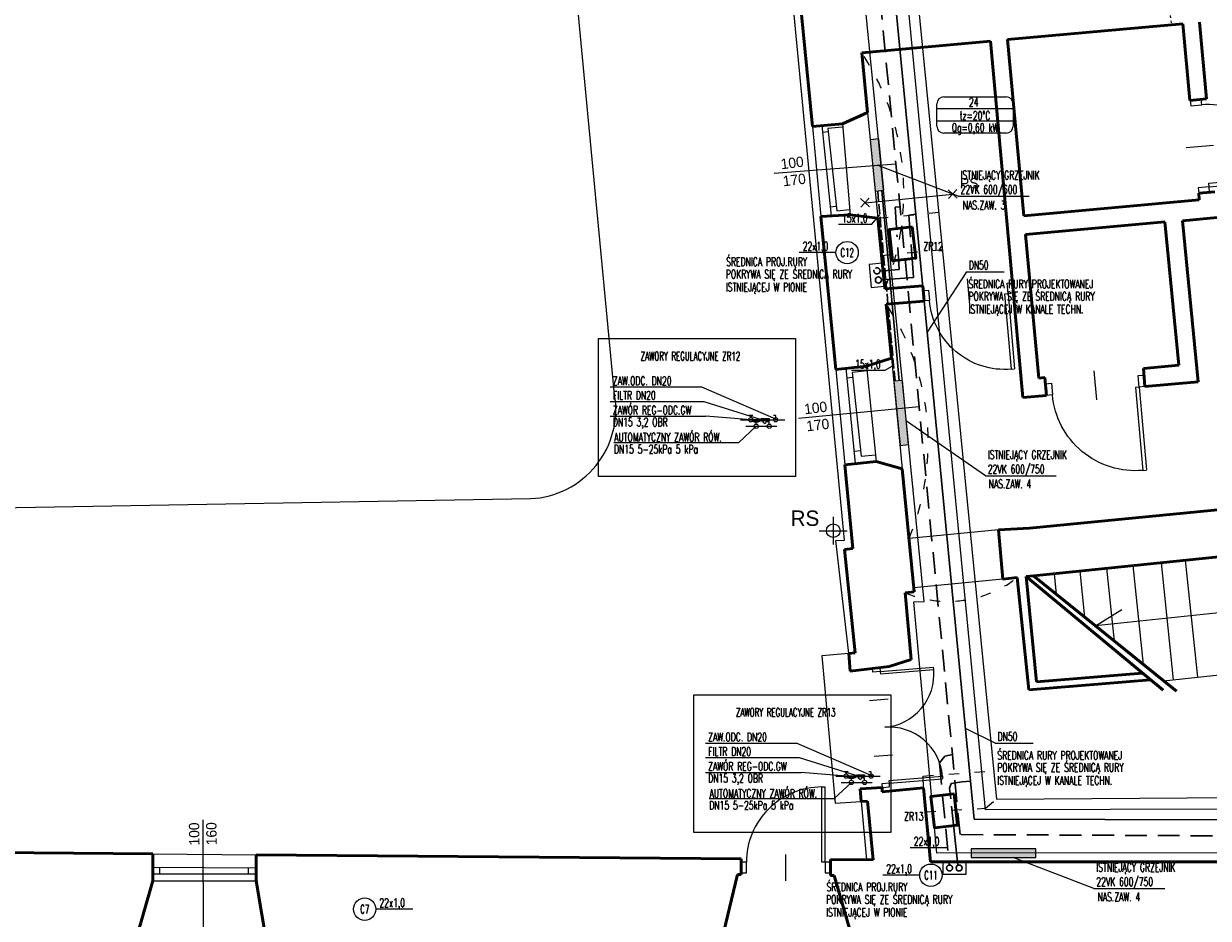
# Model space of a CAD drawing. Header units: millimetres. Extents: x -127811 to -59050, y -244477 to -114521.
# Tile 12 of 30: x -62558 to -61180, y -127913 to -126873. Entities that reach past the tile are written whole.
import ezdxf
from ezdxf.enums import TextEntityAlignment as Align

# ---------------------------------------------------------------- set-up
doc = ezdxf.new("R2010")
doc.units = ezdxf.units.MM
doc.header["$MEASUREMENT"] = 0
for name, pattern in [('ACAD_ISO02W100', [15, 12, -3]), ('KRESKOWA', [19.05, 12.7, -6.35]), ('XREF$0$ACAD_ISO03W100', [30, 12, -18])]:
    doc.linetypes.add(name, pattern=pattern)
for name, color, linetype, lineweight in [('grzejniki', 142, 'Continuous', 0), ('XREF$0$arch C', 8, 'Continuous', 13), ('XREF$0$arch drzwi', 8, 'Continuous', 13), ('XREF$0$arch kanaly co', 8, 'Continuous', 13), ('XREF$0$arch N', 8, 'XREF$0$ACAD_ISO03W100', 13), ('XREF$0$arch P', 8, 'Continuous', 50), ('XREF$0$opis', 8, 'Continuous', 0)]:
    doc.layers.add(name, color=color, linetype=linetype, lineweight=lineweight)
for name, color, linetype in [('TM_co ewen. zasilanie', 172, 'Continuous'), ('TM_co ewent powrot', 172, 'ACAD_ISO02W100'), ('TM_co istn powrot', 84, 'ACAD_ISO02W100'), ('TM_co istn zasilanie', 84, 'Continuous'), ('TM_co odbiorniki', 7, 'Continuous'), ('TM_co odnosniki', 1, 'Continuous'), ('TM_co opis', 2, 'Continuous'), ('TM_co powrot', 240, 'ACAD_ISO02W100'), ('TM_co urzadzenia', 7, 'Continuous'), ('TM_co zasilanie', 240, 'Continuous'), ('TM_odnosniki', 1, 'Continuous'), ('TM_opis', 2, 'Continuous'), ('XREF', 8, 'Continuous')]:
    doc.layers.add(name, color=color, linetype=linetype)
doc.styles.add('TM', font='romans.shx', dxfattribs={"width": 0.65})
doc.styles.add('XREF$0$Standard', font='txt')

# ---------------------------------------------------------------- blocks, each defined once
blk = doc.blocks.new('XREF$0$A$C5C5B553C')
at = {"layer": 'XREF$0$arch drzwi', "color": 0}
for p, q in [((0, 0), (0, -12)), ((6, 0), (0, 0)), ((6, -12), (6, 0)), ((51, 9), (51, -21)), ((96, 0), (96, -12)), ((102, 0), (96, 0)), ((102, -12), (102, 0)), ((0, -12), (6, -12)), ((6, -12), (6, -97.9)), ((6, -12), (10, -12)), ((10, -12), (10, -98)), ((96, -12), (102, -12)), ((10, -98), (6, -98))]:
    blk.add_line(p, q, dxfattribs=at)
blk.add_arc((10, -12), 86, 270, 0.0003, dxfattribs=at)
blk = doc.blocks.new('XREF$0$001')
at = {"layer": 'XREF$0$arch drzwi', "color": 0}
for p, q in [((-50.6, 23.7), (-50.6, -10.1)), ((50.6, 23.7), (50.6, -10.1)), ((-108, 13.5), (-108, 0)), ((-101.3, 13.5), (-108, 13.5)), ((-108, 0), (-101.3, 0)), ((-101.3, 0), (-101.3, 13.5)), ((-101.3, 0), (-101.2, -96.6)), ((-101.3, 0), (-96.8, 0)), ((-96.8, 0), (-96.7, -96.7)), ((96.8, 0), (96.7, -96.7)), ((101.3, 0), (96.8, 0)), ((101.3, 0), (101.2, -96.6)), ((101.3, 0), (101.3, 13.5)), ((101.3, 13.5), (108, 13.5)), ((108, 0), (101.3, 0)), ((108, 13.5), (108, 0)), ((-96.7, -96.7), (-101.2, -96.7)), ((96.7, -96.7), (101.2, -96.7))]:
    blk.add_line(p, q, dxfattribs=at)
for centre, start, end in [((-96.8, 0), 270.0291, 0.0294), ((96.8, 0), 179.9706, 269.9709)]:
    blk.add_arc(centre, 96.8, start, end, dxfattribs=at)
blk = doc.blocks.new('XREF')
at = {"layer": 'XREF$0$arch C'}
for p, q in [((-61603.2, -127473.6), (-61721.8, -126235.9)), ((-61870.8, -127303.9), (-61959, -126372.9)), ((-61576.6, -126976), (-61564.6, -127099)), ((-61640.7, -126992.1), (-61630.7, -127096.9)), ((-61629.9, -126991.2), (-61619, -127096.3)), ((-61629.1, -126998.6), (-61622.3, -126997.8)), ((-61605.5, -126992.8), (-61622.7, -126994.4)), ((-61622.7, -126994.4), (-61612.4, -127090.1)), ((-61605.8, -126989.1), (-61596.6, -127095.1)), ((-61685.1, -127046.5), (-61543.5, -127035.6)), ((-61472.5, -127075.5), (-61482.9, -127066)), ((-61482.5, -127076), (-61472.9, -127065.5)), ((-61574.2, -127085.5), (-61584.7, -127076)), ((-61584.2, -127086), (-61574.7, -127075.5)), ((-61579.5, -127080.8), (-61477.7, -127070.7)), ((-61620.1, -127085.7), (-61613, -127084.9)), ((-61612.4, -127090.1), (-61597.2, -127088.8)), ((-61559.5, -127151.3), (-61574.5, -127152.7)), ((-61574.5, -127152.7), (-61572.4, -127179.3)), ((-61572.4, -127179.3), (-61556.9, -127177.8)), ((-61548.8, -127261.6), (-61536.2, -127390.3)), ((-61613.6, -127274.7), (-61603, -127385.6)), ((-61601.9, -127273.5), (-61591, -127384.4)), ((-61577.6, -127271.1), (-61566.6, -127382)), ((-61600.8, -127284.6), (-61593.8, -127283.9)), ((-61577, -127276.4), (-61594.4, -127278.2)), ((-61594.4, -127278.2), (-61583.8, -127375.8)), ((-61656.7, -127331.5), (-61516.5, -127318.1)), ((-61592.4, -127370), (-61584.5, -127369.1)), ((-61583.8, -127375.8), (-61567.4, -127374.2)), ((-63044.5, -127444), (-61968.5, -127425.1)), ((-61616.5, -127446.2), (-61616.5, -127478.5)), ((-61632.7, -127462.4), (-61600.4, -127462.4)), ((-61616.5, -127465.8), (-61616.5, -127478.5)), ((-61424.2, -127461.4), (-61528.3, -127471.6)), ((-61613.4, -127473.9), (-61603.2, -127473.6)), ((-61598.5, -127605.2), (-61613.4, -127473.9)), ((-61323.9, -127563), (-61329.4, -127509.4)), ((-61289.4, -127591), (-61298.1, -127506.1)), ((-61255.8, -127618.2), (-61267.6, -127503)), ((-61220.7, -127635.8), (-61234.6, -127499.6)), ((-61192.6, -127632.8), (-61206.6, -127496.8)), ((-61419.1, -127518.6), (-61522.8, -127528.7)), ((-61356.8, -127536.4), (-61359.2, -127512.4)), ((-60953.6, -127535.8), (-61311.6, -127573)), ((-61311.6, -127573), (-61280.9, -127554.1)), ((-61598.5, -127605.2), (-61629.8, -127607.9)), ((-61232.5, -127637), (-60872.5, -127599)), ((-61629.8, -127607.9), (-61614.4, -127779.3)), ((-61614.4, -127779.3), (-61583.9, -127777.6)), ((-61583.9, -127777.6), (-61577.6, -127845.2)), ((-62349.6, -127798.7), (-62349, -128005)), ((-62407.9, -127838.3), (-62287.6, -127839.3)), ((-62407.9, -127854), (-62287.6, -127854.5)), ((-62400.2, -127854), (-62400.2, -127861.7)), ((-62297.1, -127854.5), (-62297.1, -127861.7)), ((-61489.1, -127847.6), (-61489.1, -127862.1)), ((-61462, -127861.9), (-61462, -127847.6)), ((-62407.9, -127861.7), (-62287.6, -127861.7)), ((-61489.1, -127862.1), (-61462, -127861.9)), ((-62407.9, -127869.7), (-62287.6, -127869.8))]:
    blk.add_line(p, q, dxfattribs=at)
blk.add_circle((-61616.5, -127462.4), 7.94, dxfattribs=at)
blk.add_arc((-61973.2, -127321.3), 103.9, 272.603, 9.6783, dxfattribs=at)
at = {"layer": 'XREF$0$arch kanaly co'}
for p, q in [((-61510.7, -127544.9), (-61633.3, -126301.6)), ((-61439.3, -127787.2), (-61578.2, -126343.8)), ((-61566.2, -126355.6), (-61426.7, -127774.6)), ((-61522.9, -127545.2), (-61510.7, -127544.9)), ((-61496, -127837.5), (-61522.9, -127545.2)), ((-61511.6, -127761.6), (-61511.9, -127747.9)), ((-61426.7, -127774.6), (-60839.1, -127770.8)), ((-60836.3, -127785.3), (-61439.3, -127787.2)), ((-61032.3, -127837.3), (-61496, -127837.5))]:
    blk.add_line(p, q, dxfattribs=at)
at = {"layer": 'XREF$0$arch kanaly co', "linetype": 'XREF$0$ACAD_ISO03W100'}
for p, q in [((-61511.9, -127747.9), (-61429.9, -127741.7)), ((-61509, -127789.5), (-61439.5, -127785.2)), ((-61439.5, -127785.2), (-61426.7, -127774.6))]:
    blk.add_line(p, q, dxfattribs=at)
at = {"layer": 'XREF$0$arch N', "linetype": 'XREF$0$ACAD_ISO03W100', "ltscale": 0.2}
blk.add_line((-61224.5, -126863.2), (-61223.4, -126873.8), dxfattribs=at)
at = {"layer": 'XREF$0$arch N', "linetype": 'XREF$0$ACAD_ISO03W100'}
for p, q in [((-61564.6, -127099), (-61493.8, -127092)), ((-61560.4, -127142.2), (-61489.6, -127135.2))]:
    blk.add_line(p, q, dxfattribs=at)
for centre, radius, start, end in [((-61828.6, -127068.9), 294.2, 337.5802, 33.5491), ((-61796, -127360), 290, 337.3846, 33.7447), ((-61482.9, -127413.8), 130.8, 247.4994, 308.0037)]:
    blk.add_arc(centre, radius, start, end, dxfattribs=at)
at = {"layer": 'XREF$0$arch P'}
for p, q in [((-61640.7, -126992.1), (-61657.9, -126813.4)), ((-61210, -126872.6), (-61413.7, -126891)), ((-61210, -126872.7), (-61201.6, -126961.8)), ((-61182.3, -126960.1), (-61190.4, -126870.9)), ((-61433.5, -126892.8), (-61583.4, -126906.3)), ((-61433.5, -126892.8), (-61395.9, -127307.5)), ((-61413.7, -126891), (-61394.8, -127096.1)), ((-61583.4, -126906.3), (-61576.6, -126976)), ((-61201.6, -126961.8), (-61182.3, -126960.1)), ((-61605.8, -126989.1), (-61576.6, -126976)), ((-61640.7, -126992.1), (-61605.8, -126989.1)), ((-61191.4, -127069.9), (-61172.6, -127068.2)), ((-61190.7, -127077.3), (-61394.8, -127096.1)), ((-61191.4, -127069.9), (-61190.7, -127077.3)), ((-61630.7, -127096.9), (-61596.6, -127095.1)), ((-61613.6, -127274.7), (-61630.7, -127096.9)), ((-61596.6, -127095.1), (-61564.6, -127099)), ((-61564.6, -127099), (-61556.6, -127181.2)), ((-61230.9, -127103.1), (-61392.7, -127118)), ((-61214.7, -127270), (-61230.9, -127103.1)), ((-61210.1, -127101.9), (-61169.9, -127098)), ((-61192, -127289.2), (-61210.1, -127101.9)), ((-61392.7, -127118), (-61377.3, -127285)), ((-61512.3, -127177.6), (-61556.6, -127181.2)), ((-61512.3, -127177.6), (-61510.8, -127195.2)), ((-61510.8, -127195.2), (-61554.9, -127199)), ((-61554.9, -127199), (-61548.8, -127261.6)), ((-61577.6, -127271.1), (-61548.8, -127261.6)), ((-61613.6, -127274.7), (-61577.6, -127271.1)), ((-61255.8, -127273.8), (-61214.7, -127270)), ((-61255.8, -127273.8), (-61253.9, -127294.7)), ((-61377.3, -127285), (-61370.2, -127284.3)), ((-61370.2, -127284.3), (-61368.3, -127305)), ((-61253.9, -127294.7), (-61192, -127289.2)), ((-61395.9, -127307.5), (-61368.3, -127305)), ((-61603, -127385.6), (-61566.6, -127382)), ((-61593.6, -127483.1), (-61603, -127385.6)), ((-61566.6, -127382), (-61536.2, -127390.3)), ((-61536.2, -127390.3), (-61522.3, -127533.6)), ((-61388.3, -127459.3), (-60908.7, -127413.2)), ((-61424.2, -127461.4), (-61388.3, -127459.3)), ((-61419.1, -127518.6), (-61424.2, -127461.4)), ((-61383.4, -127514.9), (-60898.6, -127465.1)), ((-61603.3, -127484.3), (-61593.6, -127483.1)), ((-61591.1, -127604.6), (-61603.3, -127484.3)), ((-61402.4, -127516.8), (-61419.1, -127518.6)), ((-61388.9, -127647.7), (-61402.4, -127516.8)), ((-61383.4, -127514.9), (-61392.1, -127515.8)), ((-61392.1, -127515.8), (-61232.8, -127648.1)), ((-61392.1, -127515.8), (-61380.1, -127638.2)), ((-61383.4, -127514.9), (-61217.4, -127649.2)), ((-61522.3, -127533.6), (-61533, -127534.6)), ((-61533, -127534.6), (-61525.7, -127612.2)), ((-61598.5, -127605.2), (-61591.1, -127604.6)), ((-61596.7, -127625.7), (-61598.5, -127605.2)), ((-61596.7, -127625.7), (-61551.3, -127620.3)), ((-61551.3, -127620.3), (-61525.7, -127612.2)), ((-61380.1, -127638.2), (-61257, -127628.1)), ((-61247.6, -127635.9), (-61388.9, -127647.7)), ((-61585.2, -127762.7), (-61559.5, -127761.1)), ((-61583.9, -127777.6), (-61585.2, -127762.7)), ((-61559.5, -127761.1), (-61559.5, -127766.1)), ((-61559.5, -127766.1), (-61511.6, -127761.6)), ((-61511.6, -127761.6), (-61503.5, -127847.6)), ((-61576.5, -127777.1), (-61583.9, -127777.6)), ((-61569.9, -127845.3), (-61576.5, -127777.1)), ((-62706.9, -127835.8), (-62407.9, -127838.3)), ((-62407.9, -127838.3), (-62407.9, -127869.7)), ((-62287.6, -127839.3), (-61723.6, -127844)), ((-62287.6, -127839.3), (-62287.6, -127869.8)), ((-61723.6, -127844), (-61723.7, -127862.3)), ((-61619.7, -127844.9), (-61569.9, -127845.3)), ((-61619.7, -127844.9), (-61619.7, -127863.7)), ((-61503.5, -127847.6), (-61068.3, -127847.6)), ((-61727.8, -127862.3), (-61756.9, -127983.9)), ((-61723.7, -127862.3), (-61727.8, -127862.3)), ((-61619.7, -127863.7), (-61615.5, -127863.5)), ((-61615.5, -127863.5), (-61580.7, -127983.9)), ((-62407.9, -127869.7), (-62430.9, -127949.8)), ((-62287.6, -127869.8), (-62274.1, -127950.8))]:
    blk.add_line(p, q, dxfattribs=at)
at = {"layer": 'XREF$0$arch drzwi', "linetype": 'Continuous'}
for name, p, xscale, yscale, zscale, rotation in [('XREF$0$A$C5C5B553C', (-61191.4, -127069.9), 1.064120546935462, 1.064120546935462, 1.064120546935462, 95.1680341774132), ('XREF$0$A$C5C5B553C', (-61408, -127174), -1.020360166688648, 1.020360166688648, 1.020360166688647, 4.940684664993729), ('XREF$0$A$C5C5B553C', (-61255.1, -127281.3), -1.126196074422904, 1.126196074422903, 1.126196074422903, 5.122901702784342), ('XREF$0$001', (-61556.5, -127691.1), 0.643100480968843, 0.643100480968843, 0.643100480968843, 94.66117366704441), ('XREF$0$A$C5C5B553C', (-61619.7, -127860.4), 1.018792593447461, 1.018792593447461, 1.018792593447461, 180)]:
    blk.add_blockref(name, p, dxfattribs=dict(at, xscale=xscale, yscale=yscale, zscale=zscale, rotation=rotation))
at = {"layer": 'XREF$0$opis', "char_height": 12, "attachment_point": 5, "style": 'XREF$0$Standard'}
for s, insert, rotation in [('100\\P170', (-61663, -127044.4), 6.9733), ('100\\P170', (-61635.7, -127329.5), 6.9733), ('100\\P160', (-62349.6, -127815.1), 90.8444)]:
    blk.add_mtext_dynamic_manual_height_columns(s, width=71.788, gutter_width=12.5, heights=[0], dxfattribs=dict(at, insert=insert, rotation=rotation))
at = {"layer": 'XREF$0$opis', "attachment_point": 5, "style": 'XREF$0$Standard'}
for s, insert, char_height in [('PS', (-61458.3, -127058.1), 12), ('RS', (-61649.4, -127448), 18)]:
    blk.add_mtext_dynamic_manual_height_columns(s, width=71.788, gutter_width=12.5, heights=[0], dxfattribs=dict(at, insert=insert, char_height=char_height))
blk = doc.blocks.new('A$C32620657')
at = {"layer": 'TM_odnosniki'}
for p, q in [((-12840.7, 45310.9), (-12840.7, 45363)), ((-12824.7, 45379), (-12679.7, 45379)), ((-12663.7, 45363), (-12663.7, 45310.9)), ((-12663.7, 45351), (-12840.7, 45351)), ((-12663.7, 45323), (-12840.7, 45323)), ((-12663.7, 45323), (-12840.7, 45323)), ((-12663.7, 45323), (-12840.7, 45323)), ((-12679.7, 45294.9), (-12824.7, 45294.9))]:
    blk.add_line(p, q, dxfattribs=at)
for centre, start, end in [((-12824.7, 45363), 90, 180), ((-12679.7, 45363), 360, 90), ((-12824.7, 45310.9), 180, 270), ((-12679.7, 45310.9), 270, 360)]:
    blk.add_arc(centre, 16, start, end, dxfattribs=at)

msp = doc.modelspace()

# ---------------------------------------------------------------- hatches: boundary and pattern name
at = {"layer": 'grzejniki'}
h = msp.add_hatch(color=256, dxfattribs=at)
h.dxf.hatch_style = 1
h.paths.add_polyline_path([(-61573.5, -127007.6), (-61567.7, -127067.3), (-61557.7, -127066.4), (-61563.6, -127006.7)])
h = msp.add_hatch(color=256, dxfattribs=at)
h.dxf.hatch_style = 1
h.paths.add_polyline_path([(-61573.5, -127007.6), (-61567.7, -127067.3), (-61557.7, -127066.4), (-61563.6, -127006.7)])
h = msp.add_hatch(color=256, dxfattribs=at)
h.dxf.hatch_style = 1
h.paths.add_polyline_path([(-61546, -127288.6), (-61538.7, -127363.3), (-61528.8, -127362.3), (-61536.1, -127287.7)])
h = msp.add_hatch(color=256, dxfattribs=at)
h.dxf.hatch_style = 1
h.paths.add_polyline_path([(-61546, -127288.6), (-61538.7, -127363.3), (-61528.8, -127362.3), (-61536.1, -127287.7)])
h = msp.add_hatch(color=256, dxfattribs=at)
h.dxf.hatch_style = 1
h.paths.add_polyline_path([(-61455.9, -127842.6), (-61380.9, -127842.6), (-61380.9, -127832.6), (-61455.9, -127832.6)])
h = msp.add_hatch(color=256, dxfattribs=at)
h.dxf.hatch_style = 1
h.paths.add_polyline_path([(-61455.9, -127842.6), (-61380.9, -127842.6), (-61380.9, -127832.6), (-61455.9, -127832.6)])

# ---------------------------------------------------------------- linework, layer by layer
for points in [[(-61573.5, -127007.6), (-61567.7, -127067.3), (-61557.7, -127066.4), (-61563.6, -127006.7)], [(-61546, -127288.6), (-61538.7, -127363.3), (-61528.8, -127362.3), (-61536.1, -127287.7)], [(-61546, -127288.6), (-61538.7, -127363.3), (-61528.8, -127362.3), (-61536.1, -127287.7)], [(-61455.9, -127842.6), (-61380.9, -127842.6), (-61380.9, -127832.6), (-61455.9, -127832.6)], [(-61455.9, -127842.6), (-61380.9, -127842.6), (-61380.9, -127832.6), (-61455.9, -127832.6)]]:
    msp.add_lwpolyline(points, close=True, dxfattribs=at)
at = {"layer": 'TM_co ewen. zasilanie', "lineweight": 30}
for centre, radius in [((-61563.9, -127170.8), 3.55), ((-61470.1, -127854.8), 3.47)]:
    msp.add_circle(centre, radius, dxfattribs=at)
at = {"layer": 'TM_co ewent powrot', "lineweight": 30}
msp.add_circle((-61565.6, -127160.1), 3.55, dxfattribs=at)
at = {"layer": 'TM_co ewent powrot', "linetype": 'KRESKOWA', "lineweight": 30, "ltscale": 2}
msp.add_circle((-61481.2, -127854.8), 3.47, dxfattribs=at)
at = {"layer": 'TM_co istn powrot', "lineweight": 30}
msp.add_line((-61544.6, -127288.5), (-61564.8, -127067.1), dxfattribs=at)
at = {"layer": 'TM_co istn zasilanie', "lineweight": 30}
msp.add_line((-61539.6, -127288), (-61559.8, -127066.6), dxfattribs=at)
at = {"layer": 'TM_co odbiorniki', "ltscale": 10}
for points in [[(-61683.4, -127328.4), (-61685.9, -127328.4)], [(-61683.4, -127330.9), (-61683.4, -127328.4)], [(-61690.9, -127335.9), (-61693.4, -127335.9)], [(-61690.9, -127338.4), (-61690.9, -127335.9)], [(-61572.5, -127742.8), (-61575, -127742.8)], [(-61572.5, -127745.3), (-61572.5, -127742.8)], [(-61580, -127750.3), (-61582.5, -127750.3)], [(-61580, -127752.8), (-61580, -127750.3)]]:
    msp.add_lwpolyline(points, dxfattribs=at)
for centre in [(-61683.4, -127333.4), (-61690.9, -127340.9), (-61580, -127755.3), (-61572.5, -127747.8)]:
    msp.add_ellipse(centre, major_axis=(2.5, 0), ratio=1, dxfattribs=at)
at = {"layer": 'TM_co odnosniki'}
for p, q in [((-61471.1, -127073.3), (-61565.2, -127037.3)), ((-61471.1, -127073.3), (-61388.7, -127073.3)), ((-61572.1, -127106.3), (-61562.2, -127094.8)), ((-61572.1, -127106.3), (-61610.5, -127106.3)), ((-61613.3, -127138.9), (-61656.1, -127138.9)), ((-61461.6, -127161.3, 54.8), (-61507.1, -127231.3)), ((-61461.6, -127161.3, 54.8), (-61417.5, -127161.3, 40.4)), ((-61556.8, -127276.2), (-61547.9, -127270.8)), ((-61556.8, -127276.2), (-61595.2, -127276.2)), ((-61875.8, -127295.2), (-61769.8, -127295.2)), ((-61769.8, -127295.2), (-61680.9, -127333.4)), ((-61875.8, -127312), (-61767.1, -127312)), ((-61767.1, -127312), (-61694.1, -127334.9)), ((-61875.8, -127329.3), (-61764.7, -127329.3)), ((-61712.4, -127333.4), (-61764.7, -127329.3)), ((-61726.6, -127360.1), (-61706.1, -127340.9)), ((-61697.1, -127333.4), (-61724.3, -127333.4)), ((-61439.4, -127398.6), (-61531.4, -127335.1)), ((-61726.6, -127360.1), (-61871.6, -127360.1)), ((-61439.4, -127398.6), (-61357, -127398.6)), ((-61428.1, -127709.5, 54.8), (-61462.7, -127692.6)), ((-61764.9, -127709.6), (-61658.9, -127709.6)), ((-61658.9, -127709.6), (-61570, -127747.8)), ((-61428.1, -127709.5, 54.8), (-61384, -127709.5, 40.4)), ((-61764.9, -127726.4), (-61656.2, -127726.4)), ((-61656.2, -127726.4), (-61583.2, -127749.3)), ((-61764.9, -127743.7), (-61653.8, -127743.7)), ((-61601.5, -127747.8), (-61653.8, -127743.7)), ((-61615.7, -127774.4), (-61595.3, -127755.3)), ((-61586.2, -127747.8), (-61613.4, -127747.8)), ((-61615.7, -127774.4), (-61760.7, -127774.4)), ((-61484.1, -127831.2), (-61526.9, -127831.2)), ((-61313.2, -127878.6), (-61407.3, -127842.6)), ((-61515.9, -127863.2), (-61558.8, -127863.2)), ((-61313.2, -127878.6), (-61230.8, -127878.6)), ((-62105.6, -127902.7), (-62148.4, -127902.7))]:
    msp.add_line(p, q, dxfattribs=at)
for points in [[(-61889.6, -127238.9), (-61660.3, -127238.9), (-61660.3, -127399.3), (-61889.6, -127399.3)], [(-61778.7, -127653.3), (-61549.4, -127653.3), (-61549.4, -127813.7), (-61778.7, -127813.7)]]:
    msp.add_lwpolyline(points, close=True, dxfattribs=at)
for centre in [(-61600.3, -127138.9), (-61502.9, -127863.2), (-62161.4, -127902.7)]:
    msp.add_circle(centre, 13, dxfattribs=at)
at = {"layer": 'TM_co powrot', "linetype": 'KRESKOWA', "lineweight": 30, "ltscale": 2}
for p, q in [((-61469, -127815.9), (-61612.7, -126311.4)), ((-61544.5, -127086.1), (-61538.7, -127085.6)), ((-61543, -127109.5), (-61544.5, -127086.1)), ((-61539.8, -127158.4), (-61542.4, -127118.1)), ((-61562.1, -127160.3), (-61539.8, -127158.4)), ((-61486.5, -127724.6), (-61492.9, -127732.4)), ((-61486.5, -127724.6), (-61492.9, -127732.4)), ((-61477.9, -127722.9), (-61486.5, -127724.6)), ((-61477.9, -127722.9), (-61486.5, -127724.6)), ((-61492.9, -127732.4), (-61490, -127762.9)), ((-61492.9, -127732.4), (-61490, -127762.9)), ((-61489.2, -127771.4), (-61481.5, -127851.3)), ((-61489.2, -127771.4), (-61481.5, -127851.3)), ((-61099.3, -127817.7), (-61469, -127815.9)), ((-61099.3, -127817.7), (-61469, -127815.9))]:
    msp.add_line(p, q, dxfattribs=at)
at = {"layer": 'TM_co powrot', "ltscale": 3}
for p, q in [((-61718, -127340.9), (-61678.1, -127340.9)), ((-61607.1, -127755.3), (-61567.2, -127755.3))]:
    msp.add_line(p, q, dxfattribs=at)
at = {"layer": 'TM_co urzadzenia'}
for p, q in [((-61700.1, -127334.9), (-61700.1, -127331.9)), ((-61700.1, -127331.9), (-61691.1, -127331.9)), ((-61697.1, -127334.9), (-61700.1, -127334.9)), ((-61697.8, -127336.4), (-61697.1, -127334.9)), ((-61695.6, -127337.9), (-61697.8, -127336.4)), ((-61694.1, -127334.9), (-61695.6, -127337.9)), ((-61691.1, -127334.9), (-61694.1, -127334.9)), ((-61691.1, -127331.9), (-61691.1, -127334.9)), ((-61589.2, -127749.3), (-61589.2, -127746.3)), ((-61589.2, -127746.3), (-61580.2, -127746.3)), ((-61586.2, -127749.3), (-61589.2, -127749.3)), ((-61586.9, -127750.8), (-61586.2, -127749.3)), ((-61584.7, -127752.3), (-61586.9, -127750.8)), ((-61583.2, -127749.3), (-61584.7, -127752.3)), ((-61580.2, -127749.3), (-61583.2, -127749.3)), ((-61580.2, -127746.3), (-61580.2, -127749.3))]:
    msp.add_line(p, q, dxfattribs=at)
at = {"layer": 'TM_co urzadzenia', "ltscale": 10}
for points in [[(-61709.9, -127328.4), (-61714.9, -127328.4)], [(-61712.4, -127330.9), (-61712.4, -127328.4)], [(-61701.1, -127334.7), (-61711.1, -127334.7), (-61708.6, -127335.9), (-61703.6, -127335.9), (-61701.1, -127334.7), (-61703.6, -127333.4), (-61708.6, -127333.4), (-61711.1, -127334.7)], [(-61706.1, -127338.4), (-61706.1, -127335.9)], [(-61599, -127742.8), (-61604, -127742.8)], [(-61601.5, -127745.3), (-61601.5, -127742.8)], [(-61590.3, -127749.1), (-61600.3, -127749.1), (-61597.8, -127750.3), (-61592.8, -127750.3), (-61590.3, -127749.1), (-61592.8, -127747.8), (-61597.8, -127747.8), (-61600.3, -127749.1)], [(-61595.3, -127752.8), (-61595.3, -127750.3)]]:
    msp.add_lwpolyline(points, dxfattribs=at)
for centre, major_axis in [((-61712.4, -127333.4), (0, -2.5)), ((-61706.1, -127340.9), (0, 2.5)), ((-61601.5, -127747.8), (0, -2.5)), ((-61595.3, -127755.3), (0, 2.5))]:
    msp.add_ellipse(centre, major_axis=major_axis, ratio=1, dxfattribs=at)
at = {"layer": 'TM_co zasilanie', "lineweight": 30}
for p, q in [((-61593.9, -126330.8), (-61452.5, -127798)), ((-61520.3, -127094.2), (-61528.6, -127095.4)), ((-61520.3, -127094.2), (-61528.6, -127095.4)), ((-61528.6, -127095.4), (-61526.7, -127120.9)), ((-61528.6, -127095.4), (-61526.7, -127120.9)), ((-61526, -127129.5), (-61523.1, -127167.9)), ((-61526, -127129.5), (-61523.1, -127167.9)), ((-61523.1, -127167.9), (-61560.4, -127170.5)), ((-61523.1, -127167.9), (-61560.4, -127170.5)), ((-61481.1, -127761.9), (-61479.4, -127756.4)), ((-61479.4, -127756.4), (-61466.8, -127754.5)), ((-61466.8, -127754.5), (-61456.8, -127753.6)), ((-61479.8, -127774.5), (-61481.1, -127761.9)), ((-61471.7, -127851.7), (-61478.9, -127783)), ((-61452.5, -127798), (-61099.3, -127798.7)), ((-61452.5, -127798), (-61099.3, -127798.7))]:
    msp.add_line(p, q, dxfattribs=at)
at = {"layer": 'TM_co zasilanie', "ltscale": 3}
for p, q in [((-61724.3, -127333.4), (-61672.9, -127333.4)), ((-61613.4, -127747.8), (-61562, -127747.8))]:
    msp.add_line(p, q, dxfattribs=at)
at = {"layer": 'TM_opis', "color": 161, "lineweight": 50}
for points in [[(-61524.7, -127108.9), (-61520.5, -127145.4), (-61547.4, -127148.5), (-61551.6, -127112)], [(-61476, -127768.5), (-61471.8, -127805), (-61498.6, -127808.1), (-61502.9, -127771.6)]]:
    msp.add_lwpolyline(points, close=True, dxfattribs=at)

# ---------------------------------------------------------------- block references
at = {"layer": 'TM_odnosniki', "xscale": 0.5, "yscale": 0.5, "zscale": 0.5}
msp.add_blockref('A$C32620657', (-55075.5, -149647.3), dxfattribs=at)
at = {"layer": 'XREF'}
msp.add_blockref('XREF', (0, 0), dxfattribs=at)

# ---------------------------------------------------------------- texts
at = {"layer": 'TM_co opis', "style": 'TM', "width": 0.6}
for s, p in [('C12', (-61600.3, -127138.9)), ('C11', (-61502.9, -127863.2)), ('C7', (-62161.4, -127902.7))]:
    msp.add_text(s, height=10, dxfattribs=at).set_placement(p, align=Align.MIDDLE_CENTER)
at = {"layer": 'TM_co opis', "style": 'TM', "width": 0.65}
for s, p in [('ŚREDNICA PROJ.RURY ', (-61741, -127154.5, 2.4)), ('DN50', (-61458.9, -127158.5, 57.2)), ('POKRYWA SIĘ ZE ŚREDNICĄ RURY ', (-61741.4, -127169, 2.4)), ('ISTNIEJĄCEJ W PIONIE', (-61741.4, -127184, 2.4)), ('ŚREDNICA RURY PROJEKTOWANEJ', (-61459.2, -127180.4, 2.4)), ('POKRYWA SIĘ ZE ŚREDNICĄ RURY ', (-61459.2, -127194.7, 2.4)), ('ISTNIEJĄCEJ W KANALE TECHN.', (-61459.2, -127209.7, 2.4)), ('DN50', (-61425.4, -127706.8, 57.2)), ('ŚREDNICA RURY PROJEKTOWANEJ', (-61425.7, -127728.7, 2.4)), ('POKRYWA SIĘ ZE ŚREDNICĄ RURY ', (-61425.7, -127742.9, 2.4)), ('ISTNIEJĄCEJ W KANALE TECHN.', (-61425.7, -127757.9, 2.4)), ('ŚREDNICA PROJ.RURY ', (-61624.3, -127881.9, 2.4)), ('POKRYWA SIĘ ZE ŚREDNICĄ RURY ', (-61624.8, -127896.4, 2.4)), ('ISTNIEJĄCEJ W PIONIE', (-61624.8, -127911.4, 2.4))]:
    msp.add_text(s, height=10, dxfattribs=at).set_placement(p)
at = {"layer": 'TM_co opis', "style": 'TM', "width": 0.6}
for s, p in [('ZAWORY REGULACYJNE ZR12', (-61782.6, -127259.3)), ('ZAWORY REGULACYJNE ZR13', (-61671.7, -127673.7))]:
    msp.add_text(s, height=10, rotation=360, dxfattribs=at).set_placement(p, align=Align.MIDDLE_CENTER)
at = {"layer": 'TM_opis', "style": 'TM', "width": 0.65}
for s, p in [('24', (-61453.1, -126968.9)), ('tz=20%%DC', (-61451.6, -126984.5)), ('Qg=0,60 kW', (-61451.6, -126998.5))]:
    msp.add_text(s, height=10, dxfattribs=at).set_placement(p, align=Align.CENTER)
for s, p in [('ISTNIEJĄCY GRZEJNIK ', (-61468.4, -127053.7)), ('22VK 600/600 ', (-61468.4, -127070.4)), ('NAS.ZAW. 3', (-61465.9, -127088.6)), ('15x1,0', (-61606.4, -127103.8)), ('22x1,0', (-61652, -127136.4)), ('ZR12', (-61511.5, -127136.6)), ('15x1,0', (-61591.1, -127273.7)), ('ISTNIEJĄCY GRZEJNIK ', (-61436.7, -127379)), ('22VK 600/750 ', (-61436.7, -127395.7)), ('NAS.ZAW. 4', (-61435.7, -127413)), ('ZR13', (-61534, -127799.7)), ('22x1,0', (-61522.8, -127828.7)), ('22x1,0', (-61554.7, -127860.7)), ('ISTNIEJĄCY GRZEJNIK ', (-61310.5, -127859.1)), ('22VK 600/750 ', (-61310.5, -127875.8)), ('22x1,0', (-62144.3, -127900.2)), ('NAS.ZAW. 4', (-61309.1, -127893.5))]:
    msp.add_text(s, height=10, dxfattribs=at).set_placement(p)
for s, p in [('ZAW.ODC. DN20', (-61872.8, -127293.1)), ('FILTR DN20', (-61872.8, -127309.9)), ('ZAWÓR REG-ODC.GW  ', (-61872.8, -127327.1)), ('DN15 3,2 OBR', (-61872.9, -127341)), ('AUTOMATYCZNY ZAWÓR RÓW. ', (-61871.3, -127358.7)), ('DN15 5-25kPa 5 kPa', (-61871.5, -127372.6)), ('ZAW.ODC. DN20', (-61761.9, -127707.4)), ('FILTR DN20', (-61761.9, -127724.3)), ('ZAWÓR REG-ODC.GW  ', (-61761.9, -127741.5)), ('DN15 3,2 OBR', (-61762, -127755.4)), ('AUTOMATYCZNY ZAWÓR RÓW. ', (-61760.4, -127773)), ('DN15 5-25kPa 5 kPa', (-61760.6, -127786.9))]:
    msp.add_text(s, height=10, rotation=360, dxfattribs=at).set_placement(p)

doc.saveas('drawing.dxf')
